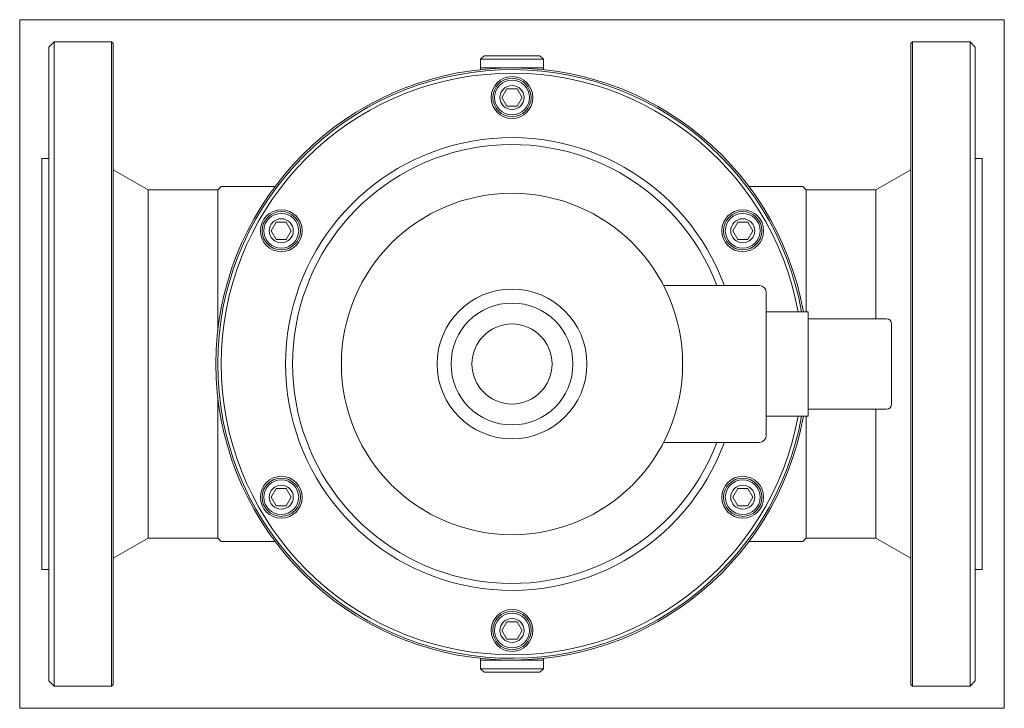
# Model space of a CAD drawing. Extents: x 6 to 288, y 116 to 313.
import ezdxf
from ezdxf.xclip import XClip

# ---------------------------------------------------------------- set-up
doc = ezdxf.new("R2010")
doc.units = 0
doc.header["$LTSCALE"] = 25.4
doc.header["$MEASUREMENT"] = 0
doc.header["$XCLIPFRAME"] = 2
doc.layers.get('0').update_dxf_attribs({"linetype": 'CONTINUOUS'})
for name, color, linetype in [('CEWKA_40-65', 7, 'CONTINUOUS'), ('WA_031_01_00_010', 7, 'CONTINUOUS'), ('WA_031_01_00_012', 7, 'CONTINUOUS'), ('WA_053_01_00_001', 7, 'CONTINUOUS'), ('WA_110_01_02B_G_', 7, 'CONTINUOUS'), ('WA_148_01_00_005', 7, 'CONTINUOUS'), ('Ś-008IMBUSM6X16', 7, 'CONTINUOUS')]:
    doc.layers.add(name, color=color, linetype=linetype)

# ---------------------------------------------------------------- blocks, each defined once
blk = doc.blocks.new('SE1')
at = {"layer": 'CEWKA_40-65', "color": 7, "linetype": 'CONTINUOUS', "lineweight": 0}
for p, q in [((190.67, 237.02), (218.14, 237.02)), ((220.14, 235.02), (220.14, 194.02)), ((220.14, 229.52), (232.14, 229.52)), ((232.14, 229.52), (232.14, 227.52)), ((232.14, 227.52), (254.64, 227.52)), ((232.14, 227.52), (232.14, 201.52)), ((256.14, 226.02), (256.14, 203.02)), ((232.14, 201.52), (232.14, 199.52)), ((254.64, 201.52), (232.14, 201.52)), ((232.14, 199.52), (220.14, 199.52)), ((218.14, 192.02), (190.67, 192.02))]:
    blk.add_line(p, q, dxfattribs=at)
blk.add_circle((147.14, 214.52), 49, dxfattribs=at)
for centre, radius, start, end in [((218.14, 235.02), 2, 0, 90), ((254.64, 226.02), 1.5, 0, 90), ((254.64, 203.02), 1.5, 270, 360), ((218.14, 194.02), 2, 270, 360)]:
    blk.add_arc(centre, radius, start, end, dxfattribs=at)
at = {"layer": 'WA_031_01_00_010', "color": 7, "linetype": 'CONTINUOUS', "lineweight": 0}
for p, q in [((139.14, 303.02), (138.14, 302.02)), ((139.14, 303.02), (155.14, 303.02)), ((156.14, 302.02), (155.14, 303.02)), ((156.14, 302.02), (138.14, 302.02)), ((138.14, 302.02), (138.14, 299.52)), ((156.14, 299.52), (156.14, 302.02)), ((156.14, 299.52), (138.14, 299.52)), ((138.14, 129.52), (156.14, 129.52)), ((138.14, 129.52), (138.14, 127.02)), ((156.14, 127.02), (156.14, 129.52)), ((138.14, 127.02), (156.14, 127.02)), ((138.14, 127.02), (139.14, 126.02)), ((155.14, 126.02), (139.14, 126.02)), ((155.14, 126.02), (156.14, 127.02))]:
    blk.add_line(p, q, dxfattribs=at)
at = {"layer": 'WA_031_01_00_012', "color": 7, "linetype": 'CONTINUOUS', "lineweight": 0}
for p, q in [((156.14, 299.52), (138.14, 299.52)), ((138.14, 299.52), (138.14, 299.04)), ((156.14, 299.04), (156.14, 299.52)), ((138.14, 130), (138.14, 129.52)), ((138.14, 129.52), (156.14, 129.52)), ((156.14, 129.52), (156.14, 130))]:
    blk.add_line(p, q, dxfattribs=at)
at = {"layer": 'WA_053_01_00_001', "color": 7, "linetype": 'CONTINUOUS', "lineweight": 0}
for centre, radius in [((147.14, 291.02), 6), ((147.14, 291.02), 5.5), ((80.89, 252.77), 6), ((80.89, 252.77), 5.5), ((213.39, 252.77), 6), ((213.39, 252.77), 5.5), ((80.89, 176.27), 6), ((80.89, 176.27), 5.5), ((213.39, 176.27), 6), ((213.39, 176.27), 5.5), ((147.14, 138.02), 6), ((147.14, 138.02), 5.5)]:
    blk.add_circle(centre, radius, dxfattribs=at)
for radius, start, end in [(84.5, 10.225, 349.775), (83.5, 10.3488, 349.6512), (65, 20.2522, 339.7478), (63, 20.9248, 339.0752)]:
    blk.add_arc((147.14, 214.52), radius, start, end, dxfattribs=at)
at = {"layer": 'WA_110_01_02B_G_', "color": 7, "linetype": 'CONTINUOUS', "lineweight": 0}
for p, q in [((15.64, 307.02), (14.14, 305.52)), ((14.14, 123.52), (14.14, 305.52)), ((32.14, 307.02), (15.64, 307.02)), ((15.64, 307.02), (15.64, 122.02)), ((32.64, 306.52), (32.14, 307.02)), ((32.14, 307.02), (32.14, 122.02)), ((32.64, 306.52), (32.64, 122.52)), ((262.14, 307.02), (261.64, 306.52)), ((261.64, 122.52), (261.64, 306.52)), ((262.14, 122.02), (262.14, 307.02)), ((278.64, 307.02), (262.14, 307.02)), ((280.14, 305.52), (278.64, 307.02)), ((278.64, 122.02), (278.64, 307.02)), ((280.14, 305.52), (280.14, 123.52)), ((14.14, 273.52), (12.14, 273.52)), ((12.14, 155.52), (12.14, 273.52)), ((282.14, 273.52), (280.14, 273.52)), ((282.14, 155.52), (282.14, 273.52)), ((42.64, 264.52), (32.64, 270.29)), ((261.64, 270.29), (251.64, 264.52)), ((42.64, 164.52), (42.64, 264.52)), ((62.64, 264.52), (42.64, 264.52)), ((63.64, 265.52), (62.64, 264.52)), ((62.64, 223.72), (62.64, 264.52)), ((79.16, 265.52), (63.64, 265.52)), ((215.13, 265.52), (230.64, 265.52)), ((231.64, 264.52), (230.64, 265.52)), ((231.64, 229.52), (231.64, 264.52)), ((251.64, 264.52), (231.64, 264.52)), ((251.64, 264.52), (251.64, 227.52)), ((62.64, 164.52), (62.64, 205.31)), ((251.64, 201.52), (251.64, 164.52)), ((231.64, 164.52), (231.64, 199.52)), ((32.64, 158.75), (42.64, 164.52)), ((42.64, 164.52), (62.64, 164.52)), ((62.64, 164.52), (63.64, 163.52)), ((230.64, 163.52), (231.64, 164.52)), ((231.64, 164.52), (251.64, 164.52)), ((251.64, 164.52), (261.64, 158.75)), ((63.64, 163.52), (79.18, 163.52)), ((230.64, 163.52), (215.07, 163.52)), ((12.14, 155.52), (14.14, 155.52)), ((280.14, 155.52), (282.14, 155.52)), ((14.14, 123.52), (15.64, 122.02)), ((15.64, 122.02), (32.14, 122.02)), ((32.14, 122.02), (32.64, 122.52)), ((261.64, 122.52), (262.14, 122.02)), ((262.14, 122.02), (278.64, 122.02)), ((278.64, 122.02), (280.14, 123.52))]:
    blk.add_line(p, q, dxfattribs=at)
blk.add_arc((147.14, 214.52), 85, 10.1642, 349.8358, dxfattribs=at)
at = {"layer": 'WA_148_01_00_005', "color": 7, "linetype": 'CONTINUOUS', "lineweight": 0}
for radius in [21.5, 17.5, 11.5]:
    blk.add_circle((147.14, 214.52), radius, dxfattribs=at)
at = {"layer": 'Ś-008IMBUSM6X16', "color": 7, "linetype": 'CONTINUOUS', "lineweight": 0}
for p, q in [((145.7, 293.52), (144.25, 291.02)), ((148.58, 293.52), (145.7, 293.52)), ((150.03, 291.02), (148.58, 293.52)), ((144.25, 291.02), (145.7, 288.52)), ((145.7, 288.52), (148.58, 288.52)), ((148.58, 288.52), (150.03, 291.02)), ((79.44, 255.27), (78, 252.77)), ((82.33, 255.27), (79.44, 255.27)), ((83.77, 252.77), (82.33, 255.27)), ((211.95, 255.27), (210.5, 252.77)), ((214.83, 255.27), (211.95, 255.27)), ((216.28, 252.77), (214.83, 255.27)), ((78, 252.77), (79.44, 250.27)), ((82.33, 250.27), (83.77, 252.77)), ((210.5, 252.77), (211.95, 250.27)), ((214.83, 250.27), (216.28, 252.77)), ((79.44, 250.27), (82.33, 250.27)), ((211.95, 250.27), (214.83, 250.27)), ((79.44, 178.77), (78, 176.27)), ((82.33, 178.77), (79.44, 178.77)), ((83.77, 176.27), (82.33, 178.77)), ((211.95, 178.77), (210.5, 176.27)), ((214.83, 178.77), (211.95, 178.77)), ((216.28, 176.27), (214.83, 178.77)), ((78, 176.27), (79.44, 173.77)), ((82.33, 173.77), (83.77, 176.27)), ((210.5, 176.27), (211.95, 173.77)), ((214.83, 173.77), (216.28, 176.27)), ((79.44, 173.77), (82.33, 173.77)), ((211.95, 173.77), (214.83, 173.77)), ((145.7, 140.52), (144.25, 138.02)), ((148.58, 140.52), (145.7, 140.52)), ((150.03, 138.02), (148.58, 140.52)), ((144.25, 138.02), (145.7, 135.52)), ((148.58, 135.52), (150.03, 138.02)), ((145.7, 135.52), (148.58, 135.52))]:
    blk.add_line(p, q, dxfattribs=at)
for centre, radius in [((147.14, 291.02), 5), ((147.14, 291.02), 3.45), ((80.89, 252.77), 5), ((213.39, 252.77), 5), ((80.89, 252.77), 3.45), ((213.39, 252.77), 3.45), ((80.89, 176.27), 5), ((213.39, 176.27), 5), ((80.89, 176.27), 3.45), ((213.39, 176.27), 3.45), ((147.14, 138.02), 5), ((147.14, 138.02), 3.45)]:
    blk.add_circle(centre, radius, dxfattribs=at)

msp = doc.modelspace()

# ---------------------------------------------------------------- block references
at = {"color": 0, "lineweight": 0}
ref = msp.add_blockref('SE1', (0, 0), dxfattribs=at)
XClip(ref).set_block_clipping_path([(5.7887932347, 115.6686418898), (288.4888039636, 313.368644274)])
ref.dxf.unprotected_set("ltscale", 0)

doc.saveas('drawing.dxf')
